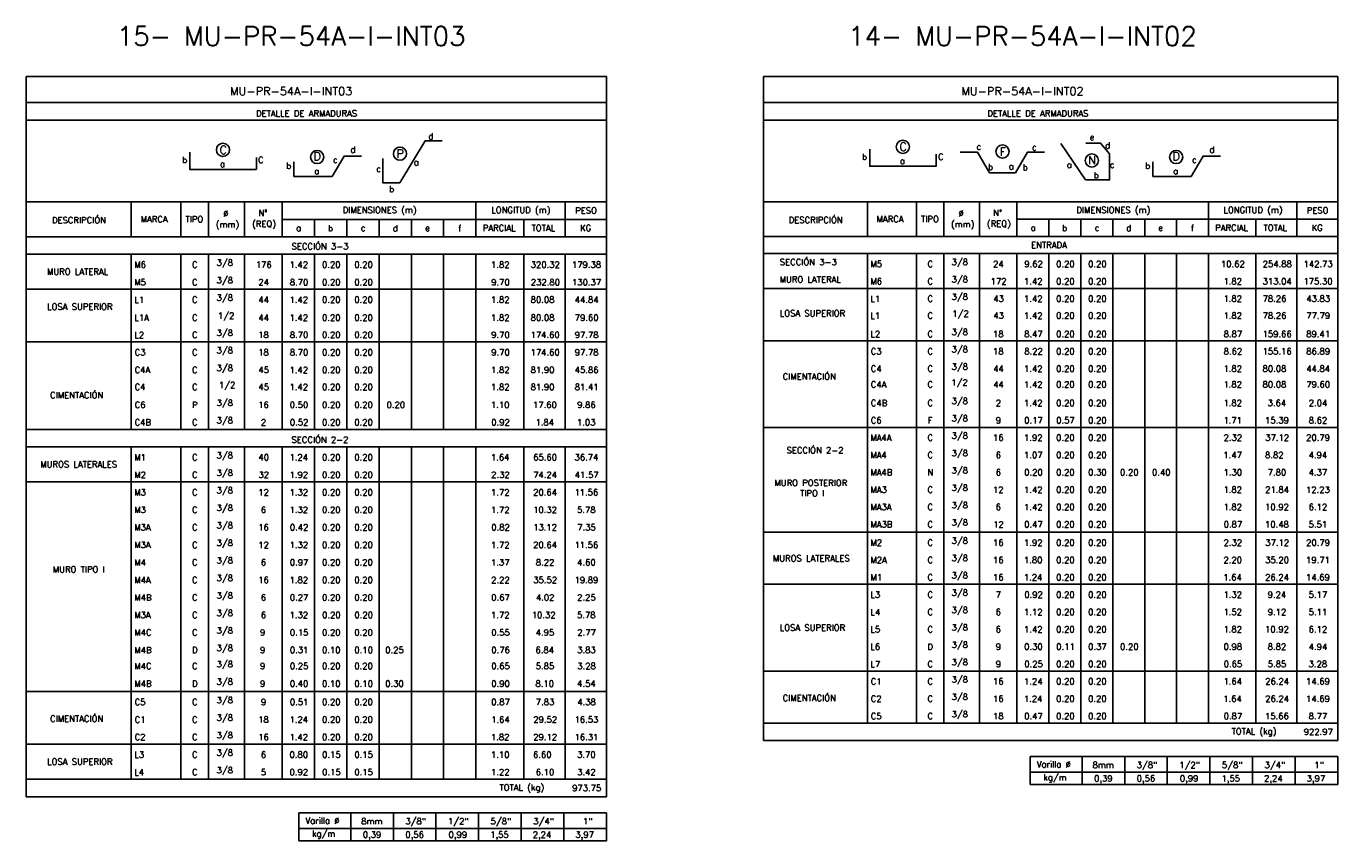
# Model space of a CAD drawing. Header units: metres. Extents: x -344 to 326, y 129 to 266.
# Tile 6 of 15: x -174 to -117, y 151 to 186. Entities that reach past the tile are written whole.
import ezdxf
from ezdxf.enums import TextEntityAlignment as Align

# ---------------------------------------------------------------- set-up
doc = ezdxf.new("R2010")
doc.units = ezdxf.units.M
for name, color, linetype in [('XREF-SE-CUADROS DE DESPIECE - HUAURA_PQT4$0$21', 3, 'Continuous'), ('XREF-SE-CUADROS DE DESPIECE - HUAURA_PQT4$0$21C', 3, 'Continuous'), ('XREF-SE-CUADROS DE DESPIECE - HUAURA_PQT4$0$23', 2, 'Continuous'), ('XREF-SE-CUADROS DE DESPIECE - HUAURA_PQT4$0$S-ANNO-TEXT', 7, 'Continuous'), ('XREF-SE-CUADROS DE DESPIECE - HUAURA_PQT4$0$S-LNWK-0006', 1, 'Continuous')]:
    doc.layers.add(name, color=color, linetype=linetype)
doc.styles.add('XREF-SE-CUADROS DE DESPIECE - HUAURA_PQT4$0$ROMANS-SP', font='romans.shx', dxfattribs={"width": 0.7})
doc.styles.add('XREF-SE-CUADROS DE DESPIECE - HUAURA_PQT4$0$TEGEPSA 100', font='romans.shx')

# ---------------------------------------------------------------- blocks, each defined once
blk = doc.blocks.new('XREF-SE-CUADROS DE DESPIECE - HUAURA_PQT4')
at = {"color": 3}
for p, q in [((-86.158, 72.91), (-86.158, 71.379)), ((-83.992, 72.91), (-83.992, 71.379)), ((-82.78, 72.91), (-82.78, 71.379)), ((-81.21, 72.91), (-81.21, 71.379)), ((-79.56, 72.91), (-79.56, 71.379)), ((-71.093, 72.91), (-71.093, 71.379)), ((-67.198, 72.91), (-67.198, 71.379)), ((-53.983, 72.91), (-53.983, 71.394)), ((-51.839, 72.91), (-51.839, 71.394)), ((-50.639, 72.91), (-50.639, 71.394)), ((-49.085, 72.91), (-49.085, 71.394)), ((-47.452, 72.91), (-47.452, 71.394)), ((-39.071, 72.91), (-39.071, 71.394)), ((-35.216, 72.91), (-35.216, 71.394)), ((-79.56, 72.14), (-65.389, 72.14)), ((-78.149, 72.14), (-78.149, 71.379)), ((-76.738, 72.14), (-76.738, 71.379)), ((-75.327, 72.14), (-75.327, 71.379)), ((-73.915, 72.14), (-73.915, 71.379)), ((-72.504, 72.14), (-72.504, 71.379)), ((-69.006, 72.14), (-69.006, 71.379)), ((-47.452, 72.148), (-33.426, 72.148)), ((-46.055, 72.148), (-46.055, 71.394)), ((-44.658, 72.148), (-44.658, 71.394)), ((-43.262, 72.148), (-43.262, 71.394)), ((-41.865, 72.148), (-41.865, 71.394)), ((-40.468, 72.148), (-40.468, 71.394)), ((-37.006, 72.148), (-37.006, 71.394)), ((-90.749, 71.379), (-65.389, 71.379)), ((-58.527, 71.394), (-33.426, 71.394)), ((-90.749, 70.617), (-65.389, 70.617)), ((-86.158, 70.617), (-86.158, 62.958)), ((-83.992, 70.617), (-83.992, 62.958)), ((-82.78, 70.617), (-82.78, 62.958)), ((-81.21, 70.617), (-81.21, 62.958)), ((-79.56, 70.617), (-79.56, 62.958)), ((-78.149, 70.617), (-78.149, 62.958)), ((-76.738, 70.617), (-76.738, 62.958)), ((-75.327, 70.617), (-75.327, 62.958)), ((-73.915, 70.617), (-73.915, 62.958)), ((-72.504, 70.617), (-72.504, 62.958)), ((-71.093, 70.617), (-71.093, 62.958)), ((-69.006, 70.617), (-69.006, 66.017)), ((-67.198, 70.617), (-67.198, 62.958)), ((-58.527, 70.64), (-33.426, 70.64)), ((-53.983, 70.64), (-53.983, 50.116)), ((-51.839, 70.64), (-51.839, 50.116)), ((-50.639, 70.64), (-50.639, 50.116)), ((-49.085, 70.64), (-49.085, 50.116)), ((-47.452, 70.64), (-47.452, 50.116)), ((-46.055, 70.64), (-46.055, 50.116)), ((-44.658, 70.64), (-44.658, 50.116)), ((-43.262, 70.64), (-43.262, 50.116)), ((-41.865, 70.64), (-41.865, 50.116)), ((-40.468, 70.64), (-40.468, 50.116)), ((-39.071, 70.64), (-39.071, 50.116)), ((-37.006, 70.64), (-37.006, 50.116)), ((-35.216, 70.64), (-35.216, 50.116)), ((-90.749, 69.084), (-65.389, 69.084)), ((-58.527, 69.123), (-33.426, 69.123)), ((-90.749, 66.783), (-65.389, 66.783)), ((-58.527, 66.823), (-33.426, 66.823)), ((-69.006, 66.017), (-69.006, 62.958)), ((-90.749, 62.958), (-65.389, 62.958)), ((-58.527, 63.047), (-33.426, 63.047)), ((-90.749, 62.196), (-65.389, 62.196)), ((-86.158, 62.196), (-86.158, 47.663)), ((-83.992, 62.196), (-83.992, 47.663)), ((-82.78, 62.196), (-82.78, 47.663)), ((-81.21, 62.196), (-81.21, 47.663)), ((-79.56, 62.196), (-79.56, 47.663)), ((-78.149, 62.196), (-78.149, 47.663)), ((-76.738, 62.196), (-76.738, 47.663)), ((-75.327, 62.196), (-75.327, 47.663)), ((-73.915, 62.196), (-73.915, 47.663)), ((-72.504, 62.196), (-72.504, 47.663)), ((-71.093, 62.196), (-71.093, 47.663)), ((-69.006, 62.196), (-69.006, 47.663)), ((-67.198, 62.196), (-67.198, 47.663)), ((-90.749, 60.664), (-65.389, 60.664)), ((-58.527, 58.458), (-33.426, 58.458)), ((-58.527, 56.183), (-33.426, 56.183)), ((-58.527, 52.391), (-33.426, 52.391)), ((-90.749, 51.494), (-86.158, 51.494)), ((-86.158, 51.494), (-65.389, 51.494)), ((-58.527, 50.116), (-33.426, 50.116)), ((-90.749, 49.196), (-65.389, 49.196)), ((-90.749, 47.663), (-65.389, 47.663))]:
    blk.add_line(p, q, dxfattribs=at)
at = {"layer": 'XREF-SE-CUADROS DE DESPIECE - HUAURA_PQT4$0$21'}
for p, q in [((-44.602, 48.66), (-44.602, 47.432)), ((-42.739, 48.66), (-42.739, 47.432)), ((-40.876, 48.66), (-40.876, 47.432)), ((-39.014, 48.66), (-39.014, 47.432)), ((-37.151, 48.66), (-37.151, 47.432)), ((-35.288, 48.66), (-35.288, 47.432)), ((-46.867, 47.972), (-33.426, 47.972)), ((-76.565, 46.199), (-76.565, 44.971)), ((-74.703, 46.199), (-74.703, 44.971)), ((-72.84, 46.199), (-72.84, 44.971)), ((-70.977, 46.199), (-70.977, 44.971)), ((-69.115, 46.199), (-69.115, 44.971)), ((-67.252, 46.199), (-67.252, 44.971)), ((-78.83, 45.511), (-65.389, 45.511))]:
    blk.add_line(p, q, dxfattribs=at)
at = {"layer": 'XREF-SE-CUADROS DE DESPIECE - HUAURA_PQT4$0$21C'}
for centre in [(-82.149, 75.177), (-78.035, 74.865), (-74.413, 75.012), (-52.432, 75.313), (-48.08, 75.103), (-40.491, 74.865), (-44.172, 74.716)]:
    blk.add_circle(centre, 0.288, dxfattribs=at)
at = {"layer": 'XREF-SE-CUADROS DE DESPIECE - HUAURA_PQT4$0$23'}
for p, q in [((-90.749, 78.38), (-90.749, 46.889)), ((-65.389, 78.38), (-65.389, 46.889)), ((-58.527, 78.38), (-58.527, 49.35)), ((-33.426, 78.38), (-33.426, 49.35)), ((-90.749, 72.91), (-65.389, 72.91)), ((-58.527, 72.91), (-33.426, 72.91)), ((-58.527, 49.35), (-33.426, 49.35)), ((-46.867, 48.66), (-46.867, 47.432)), ((-46.867, 48.66), (-33.426, 48.66)), ((-46.867, 48.66), (-46.867, 47.432)), ((-33.426, 48.66), (-33.426, 47.432)), ((-46.867, 47.432), (-33.426, 47.432)), ((-90.749, 46.889), (-65.389, 46.889)), ((-78.83, 46.199), (-78.83, 44.971)), ((-78.83, 46.199), (-65.389, 46.199)), ((-78.83, 46.199), (-78.83, 44.971)), ((-65.389, 46.199), (-65.389, 44.971)), ((-78.83, 44.971), (-65.389, 44.971))]:
    blk.add_line(p, q, dxfattribs=at)
for points in [[(-65.389, 78.38), (-90.749, 78.38)], [(-33.426, 78.38), (-58.527, 78.38)], [(-65.389, 77.244), (-90.749, 77.244)], [(-33.426, 77.244), (-58.527, 77.244)], [(-65.389, 76.474), (-90.749, 76.474)], [(-33.426, 76.474), (-58.527, 76.474)]]:
    blk.add_lwpolyline(points, dxfattribs=at)
at = {"layer": 'XREF-SE-CUADROS DE DESPIECE - HUAURA_PQT4$0$S-LNWK-0006', "flags": 128}
for points in [[(-72.564, 75.568), (-73.317, 75.568), (-74.422, 73.731), (-75.159, 73.731), (-75.159, 74.798)], [(-76.1, 74.908), (-76.853, 74.908), (-77.377, 74.013), (-79.046, 74.013)], [(-79.046, 74.013), (-79.046, 74.661)], [(-49.929, 75.074), (-49.176, 75.074), (-48.652, 74.179), (-48.083, 74.179), (-48.083, 74.179)], [(-46.238, 75.074), (-46.991, 75.074), (-47.515, 74.179), (-48.083, 74.179), (-48.083, 74.179)], [(-38.556, 74.908), (-39.31, 74.908), (-39.833, 74.013), (-41.503, 74.013)], [(-41.503, 74.013), (-41.503, 74.661)]]:
    blk.add_lwpolyline(points, dxfattribs=at)
at = {"layer": 'XREF-SE-CUADROS DE DESPIECE - HUAURA_PQT4$0$S-LNWK-0006'}
for points in [[(-50.974, 74.985), (-50.974, 74.475, -0.414214), (-50.987, 74.461), (-53.883, 74.461), (-53.883, 75.212)], [(-80.691, 74.848), (-80.691, 74.338, -0.414214), (-80.704, 74.325), (-83.6, 74.325), (-83.6, 75.076)]]:
    blk.add_lwpolyline(points, format="xyb", dxfattribs=at)
blk.add_lwpolyline([(-45.523, 75.455), (-44.444, 73.861), (-43.4, 73.861), (-43.4, 74.999), (-43.791, 75.478), (-44.442, 75.478)], dxfattribs=at)
at = {"style": 'XREF-SE-CUADROS DE DESPIECE - HUAURA_PQT4$0$TEGEPSA 100'}
for s, p in [('DESCRIPCIÓN', (-89.623, 71.971)), ('MARCA', (-85.746, 72.01)), ('TIPO', (-83.785, 72.01)), ('Ø', (-82.136, 72.259)), ('N°', (-80.601, 72.282)), ('DIMENSIONES (m)', (-76.916, 72.413)), ('LONGITUD (m)', (-70.422, 72.413)), ('PESO', (-66.753, 72.391)), ('DESCRIPCIÓN', (-57.425, 71.978)), ('MARCA', (-53.582, 72.018)), ('TIPO', (-51.638, 72.018)), ('Ø', (-50.003, 72.267)), ('N°', (-48.485, 72.29)), ('DIMENSIONES (m)', (-44.851, 72.417)), ('LONGITUD (m)', (-38.421, 72.417)), ('PESO', (-34.781, 72.395)), ('(mm)', (-82.463, 71.785)), ('(REQ)', (-80.876, 71.808)), ('a', (-78.95, 71.626)), ('b', (-77.561, 71.617)), ('c', (-76.125, 71.626)), ('d', (-74.727, 71.617)), ('e', (-73.315, 71.626)), ('f', (-71.87, 71.615)), ('PARCIAL', (-70.794, 71.625)), ('TOTAL', (-68.662, 71.625)), ('KG', (-66.541, 71.625)), ('(mm)', (-50.33, 71.792)), ('(REQ)', (-48.76, 71.815)), ('a', (-46.849, 71.638)), ('b', (-45.475, 71.628)), ('c', (-44.052, 71.638)), ('d', (-42.669, 71.629)), ('e', (-41.272, 71.638)), ('f', (-39.841, 71.626)), ('PARCIAL', (-38.783, 71.637)), ('TOTAL', (-36.671, 71.637)), ('KG', (-34.568, 71.637)), ('ENTRADA', (-46.828, 70.883)), ('MURO LATERAL', (-89.84, 69.716)), ('M6', (-86.025, 70.023)), ('C', (-83.504, 70.023)), (' 3/8', (-82.613, 70.11)), ('176', (-80.714, 70.021)), ('1.42', (-79.238, 70.021)), ('0.20', (-77.82, 70.023)), ('0.20', (-76.409, 70.023)), ('1.82', (-70.433, 70.023)), ('320.32', (-68.699, 70.023)), ('179.38', (-66.897, 70.023)), ('SECCIÓN 3-3', (-57.811, 70.136)), ('M5', (-53.852, 70.053)), ('C', (-51.357, 70.052)), (' 3/8', (-50.49, 70.137)), ('24', (-48.49, 70.05)), ('9.62', (-47.127, 70.053)), ('0.20', (-45.734, 70.053)), ('0.20', (-44.337, 70.053)), ('10.62', (-38.53, 70.053)), ('254.88', (-36.707, 70.053)), ('142.73', (-34.919, 70.053)), ('M5', (-86.025, 69.257)), ('C', (-83.504, 69.257)), (' 3/8', (-82.613, 69.344)), ('24', (-80.603, 69.257)), ('8.70', (-79.23, 69.257)), ('0.20', (-77.82, 69.257)), ('0.20', (-76.409, 69.257)), ('9.70', (-70.425, 69.257)), ('232.80', (-68.694, 69.257)), ('130.37', (-66.893, 69.257)), ('MURO LATERAL', (-57.819, 69.378)), ('M6', (-53.852, 69.295)), ('C', (-51.357, 69.294)), (' 3/8', (-50.49, 69.379)), ('172', (-48.598, 69.292)), ('1.42', (-47.137, 69.293)), ('0.20', (-45.734, 69.295)), ('0.20', (-44.337, 69.295)), ('1.82', (-38.422, 69.295)), ('313.04', (-36.708, 69.295)), ('175.30', (-34.924, 69.295)), (' 3/8', (-82.613, 68.578)), ('L1', (-53.852, 68.532)), ('C', (-51.357, 68.536)), (' 3/8', (-50.49, 68.621)), ('43', (-48.484, 68.536)), ('1.42', (-47.137, 68.534)), ('0.20', (-45.734, 68.536)), ('0.20', (-44.337, 68.536)), ('1.82', (-38.422, 68.536)), ('78.26', (-36.71, 68.536)), ('43.83', (-34.802, 68.536)), ('LOSA SUPERIOR', (-89.836, 68.184)), ('L1', (-86.025, 68.487)), ('C', (-83.504, 68.491)), ('44', (-80.6, 68.491)), ('1.42', (-79.238, 68.489)), ('0.20', (-77.82, 68.491)), ('0.20', (-76.409, 68.491)), ('1.82', (-70.433, 68.491)), ('80.08', (-68.701, 68.491)), ('44.84', (-66.774, 68.491)), ('L1A', (-86.025, 67.704)), ('C', (-83.504, 67.708)), ('1/2', (-82.37, 67.795)), ('44', (-80.6, 67.708)), ('1.42', (-79.238, 67.706)), ('0.20', (-77.82, 67.708)), ('0.20', (-76.409, 67.708)), ('1.82', (-70.433, 67.708)), ('80.08', (-68.701, 67.708)), ('79.60', (-66.774, 67.708)), ('LOSA SUPERIOR', (-57.815, 67.9)), ('L1', (-53.852, 67.796)), ('C', (-51.357, 67.799)), ('1/2', (-50.269, 67.884)), ('43', (-48.484, 67.799)), ('1.42', (-47.137, 67.797)), ('0.20', (-45.734, 67.799)), ('0.20', (-44.337, 67.799)), ('1.82', (-38.422, 67.799)), ('78.26', (-36.71, 67.799)), ('77.79', (-34.802, 67.799)), ('L2', (-86.025, 66.952)), ('C', (-83.504, 66.955)), (' 3/8', (-82.613, 67.043)), ('18', (-80.61, 66.956)), ('8.70', (-79.23, 66.956)), ('0.20', (-77.82, 66.956)), ('0.20', (-76.409, 66.956)), ('9.70', (-70.425, 66.956)), ('174.60', (-68.704, 66.956)), ('97.78', (-66.776, 66.956)), ('L2', (-53.852, 66.99)), ('C', (-51.357, 66.994)), (' 3/8', (-50.49, 67.079)), ('18', (-48.493, 66.994)), ('8.47', (-47.129, 66.994)), ('0.20', (-45.734, 66.994)), ('0.20', (-44.337, 66.994)), ('8.87', (-38.414, 66.994)), ('159.66', (-36.713, 66.994)), ('89.41', (-34.803, 66.994)), (' 3/8', (-82.613, 66.276)), ('C3', (-53.836, 66.236)), ('C', (-51.357, 66.235)), (' 3/8', (-50.49, 66.32)), ('18', (-48.493, 66.236)), ('8.22', (-47.127, 66.236)), ('0.20', (-45.734, 66.236)), ('0.20', (-44.337, 66.236)), ('8.62', (-38.412, 66.236)), ('155.16', (-36.713, 66.236)), ('86.89', (-34.803, 66.236)), ('C3', (-86.01, 66.19)), ('C', (-83.504, 66.189)), ('18', (-80.61, 66.19)), ('8.70', (-79.23, 66.19)), ('0.20', (-77.82, 66.19)), ('0.20', (-76.409, 66.19)), ('9.70', (-70.425, 66.19)), ('174.60', (-68.704, 66.19)), ('97.78', (-66.776, 66.19)), ('C4A', (-86.01, 65.423)), ('C', (-83.504, 65.423)), (' 3/8', (-82.613, 65.51)), ('45', (-80.6, 65.424)), ('1.42', (-79.238, 65.422)), ('0.20', (-77.82, 65.424)), ('0.20', (-76.409, 65.424)), ('1.82', (-70.433, 65.424)), ('81.90', (-68.701, 65.424)), ('45.86', (-66.774, 65.424)), ('CIMENTACIÓN', (-57.687, 65.133)), ('C4', (-53.836, 65.477)), ('C', (-51.357, 65.477)), (' 3/8', (-50.49, 65.562)), ('44', (-48.484, 65.478)), ('1.42', (-47.137, 65.475)), ('0.20', (-45.734, 65.478)), ('0.20', (-44.337, 65.478)), ('1.82', (-38.422, 65.478)), ('80.08', (-36.713, 65.478)), ('44.84', (-34.803, 65.478)), ('C4', (-86.01, 64.679)), ('C', (-83.504, 64.679)), ('1/2', (-82.327, 64.766)), ('45', (-80.6, 64.679)), ('1.42', (-79.238, 64.677)), ('0.20', (-77.82, 64.679)), ('0.20', (-76.409, 64.679)), ('1.82', (-70.433, 64.679)), ('81.90', (-68.701, 64.679)), ('81.41', (-66.774, 64.679)), ('C4A', (-53.836, 64.787)), ('C', (-51.357, 64.787)), ('1/2', (-50.314, 64.872)), ('44', (-48.484, 64.788)), ('1.42', (-47.137, 64.786)), ('0.20', (-45.734, 64.788)), ('0.20', (-44.337, 64.788)), ('1.82', (-38.422, 64.788)), ('80.08', (-36.713, 64.788)), ('79.60', (-34.803, 64.788)), ('CIMENTACIÓN', (-89.707, 64.317)), (' 3/8', (-82.613, 63.984)), ('C4B', (-53.836, 63.976)), ('C', (-51.357, 63.976)), (' 3/8', (-50.49, 64.061)), ('2', (-48.375, 63.974)), ('1.42', (-47.137, 63.975)), ('0.20', (-45.734, 63.977)), ('0.20', (-44.337, 63.977)), ('1.82', (-38.422, 63.977)), ('3.64', (-36.49, 63.977)), ('2.04', (-34.694, 63.977)), ('C6', (-86.01, 63.897)), ('P', (-83.504, 63.894)), ('16', (-80.61, 63.897)), ('0.50', (-79.232, 63.897)), ('0.20', (-77.82, 63.897)), ('0.20', (-76.409, 63.897)), ('0.20', (-74.998, 63.897)), ('1.10', (-70.437, 63.897)), ('17.60', (-68.598, 63.897)), ('9.86', (-66.671, 63.897)), ('C4B', (-86.01, 63.13)), ('C', (-83.504, 63.13)), (' 3/8', (-82.613, 63.217)), ('2', (-80.493, 63.127)), ('0.52', (-79.227, 63.131)), ('0.20', (-77.82, 63.131)), ('0.20', (-76.409, 63.131)), ('0.92', (-70.422, 63.131)), ('1.84', (-68.491, 63.131)), ('1.03', (-66.676, 63.131)), ('C6', (-53.836, 63.218)), ('F', (-51.345, 63.216)), (' 3/8', (-50.49, 63.303)), ('9', (-48.374, 63.218)), ('0.17', (-47.128, 63.218)), ('0.57', (-45.731, 63.218)), ('0.20', (-44.337, 63.218)), ('1.71', (-38.422, 63.216)), ('15.39', (-36.603, 63.218)), ('8.62', (-34.695, 63.218)), ('MA4A', (-53.852, 62.457)), ('C', (-51.357, 62.459)), (' 3/8', (-50.49, 62.544)), ('16', (-48.494, 62.46)), ('1.92', (-47.137, 62.46)), ('0.20', (-45.734, 62.46)), ('0.20', (-44.337, 62.46)), ('2.32', (-38.416, 62.46)), ('37.12', (-36.595, 62.46)), ('20.79', (-34.807, 62.46)), (' 3/8', (-82.613, 61.689)), ('SECCIÓN 2-2', (-57.517, 61.911)), ('MA4', (-53.852, 61.699)), ('C', (-51.357, 61.701)), (' 3/8', (-50.49, 61.786)), ('6', (-48.376, 61.702)), ('1.07', (-47.139, 61.702)), ('0.20', (-45.734, 61.702)), ('0.20', (-44.337, 61.702)), ('1.47', (-38.424, 61.7)), ('8.82', (-36.605, 61.702)), ('4.94', (-34.698, 61.702)), ('MUROS LATERALES', (-90.134, 61.295)), ('M1', (-86.025, 61.6)), ('C', (-83.504, 61.602)), ('40', (-80.598, 61.603)), ('1.24', (-79.243, 61.601)), ('0.20', (-77.82, 61.603)), ('0.20', (-76.409, 61.603)), ('1.64', (-70.439, 61.603)), ('65.60', (-68.591, 61.603)), ('36.74', (-66.783, 61.603)), ('M2', (-86.025, 60.834)), ('C', (-83.504, 60.836)), (' 3/8', (-82.613, 60.923)), ('32', (-80.599, 60.837)), ('1.92', (-79.238, 60.837)), ('0.20', (-77.82, 60.837)), ('0.20', (-76.409, 60.837)), ('2.32', (-70.427, 60.837)), ('74.24', (-68.591, 60.835)), ('41.57', (-66.773, 60.837)), ('MA4B', (-53.852, 60.941)), ('N', (-51.357, 60.943)), (' 3/8', (-50.49, 61.028)), ('6', (-48.376, 60.943)), ('0.20', (-47.128, 60.943)), ('0.20', (-45.734, 60.943)), ('0.30', (-44.335, 60.943)), ('0.20', (-42.94, 60.943)), ('0.40', (-41.544, 60.943)), ('1.30', (-38.417, 60.943)), ('7.80', (-36.487, 60.943)), ('4.37', (-34.7, 60.943)), ('M3', (-86.025, 60.07)), ('C', (-83.504, 60.07)), (' 3/8', (-82.613, 60.157)), ('12', (-80.607, 60.067)), ('1.32', (-79.238, 60.07)), ('0.20', (-77.82, 60.07)), ('0.20', (-76.409, 60.07)), ('1.72', (-70.433, 60.068)), ('20.64', (-68.593, 60.07)), ('11.56', (-66.788, 60.07)), ('MURO POSTERIOR', (-58.046, 60.485)), ('TIPO I', (-56.926, 60.032)), ('MA3', (-53.852, 60.185)), ('C', (-51.357, 60.184)), (' 3/8', (-50.49, 60.269)), ('12', (-48.496, 60.182)), ('1.42', (-47.137, 60.183)), ('0.20', (-45.734, 60.185)), ('0.20', (-44.337, 60.185)), ('1.82', (-38.422, 60.185)), ('21.84', (-36.599, 60.185)), ('12.23', (-34.814, 60.183)), (' 3/8', (-82.613, 59.391)), ('MA3A', (-53.852, 59.427)), ('C', (-51.357, 59.426)), (' 3/8', (-50.49, 59.511)), ('6', (-48.379, 59.427)), ('1.42', (-47.137, 59.425)), ('0.20', (-45.734, 59.427)), ('0.20', (-44.337, 59.427)), ('1.82', (-38.422, 59.427)), ('10.92', (-36.602, 59.427)), ('6.12', (-34.697, 59.427)), ('M3', (-86.025, 59.304)), ('C', (-83.504, 59.304)), ('6', (-80.495, 59.304)), ('1.32', (-79.238, 59.304)), ('0.20', (-77.82, 59.304)), ('0.20', (-76.409, 59.304)), ('1.72', (-70.433, 59.302)), ('10.32', (-68.593, 59.304)), ('5.78', (-66.672, 59.304)), (' 3/8', (-50.49, 58.753)), ('M3A', (-86.025, 58.538)), ('C', (-83.504, 58.538)), (' 3/8', (-82.613, 58.625)), ('16', (-80.61, 58.538)), ('0.42', (-79.227, 58.538)), ('0.20', (-77.82, 58.538)), ('0.20', (-76.409, 58.538)), ('0.82', (-70.422, 58.538)), ('13.12', (-68.593, 58.538)), ('7.35', (-66.668, 58.538)), ('MA3B', (-53.852, 58.668)), ('C', (-51.357, 58.668)), ('12', (-48.49, 58.664)), ('0.47', (-47.128, 58.668)), ('0.20', (-45.734, 58.668)), ('0.20', (-44.337, 58.668)), ('0.87', (-38.413, 58.668)), ('10.48', (-36.605, 58.668)), ('5.51', (-34.698, 58.668)), ('M3A', (-86.025, 57.772)), ('C', (-83.504, 57.771)), (' 3/8', (-82.613, 57.859)), ('12', (-80.607, 57.768)), ('1.32', (-79.238, 57.772)), ('0.20', (-77.82, 57.772)), ('0.20', (-76.409, 57.772)), ('1.72', (-70.433, 57.77)), ('20.64', (-68.593, 57.772)), ('11.56', (-66.788, 57.772)), ('M2', (-53.852, 57.868)), ('C', (-51.357, 57.87)), (' 3/8', (-50.49, 57.955)), ('16', (-48.494, 57.87)), ('1.92', (-47.137, 57.87)), ('0.20', (-45.734, 57.87)), ('0.20', (-44.337, 57.87)), ('2.32', (-38.416, 57.87)), ('37.12', (-36.595, 57.87)), ('20.79', (-34.807, 57.87)), (' 3/8', (-82.613, 57.093)), ('MUROS LATERALES', (-58.113, 57.186)), ('M2A', (-53.852, 57.109)), ('C', (-51.357, 57.111)), (' 3/8', (-50.49, 57.197)), ('16', (-48.494, 57.112)), ('1.80', (-47.141, 57.112)), ('0.20', (-45.734, 57.112)), ('0.20', (-44.337, 57.112)), ('2.20', (-38.42, 57.112)), ('35.20', (-36.599, 57.112)), ('19.71', (-34.812, 57.112)), ('MURO TIPO I', (-89.586, 56.699)), ('M4', (-86.025, 57.003)), ('C', (-83.504, 57.005)), ('6', (-80.495, 57.006)), ('0.97', (-79.229, 57.006)), ('0.20', (-77.82, 57.006)), ('0.20', (-76.409, 57.006)), ('1.37', (-70.435, 57.006)), ('8.22', (-68.476, 57.006)), ('4.60', (-66.668, 57.006)), ('M4A', (-86.025, 56.237)), ('C', (-83.504, 56.239)), (' 3/8', (-82.613, 56.326)), ('16', (-80.61, 56.24)), ('1.82', (-79.238, 56.24)), ('0.20', (-77.82, 56.24)), ('0.20', (-76.409, 56.24)), ('2.22', (-70.427, 56.238)), ('35.52', (-68.586, 56.24)), ('19.89', (-66.786, 56.24)), ('M1', (-53.852, 56.351)), ('C', (-51.357, 56.353)), (' 3/8', (-50.49, 56.438)), ('16', (-48.494, 56.354)), ('1.24', (-47.143, 56.352)), ('0.20', (-45.734, 56.354)), ('0.20', (-44.337, 56.354)), ('1.64', (-38.428, 56.354)), ('26.24', (-36.601, 56.354)), ('14.69', (-34.813, 56.354)), ('M4B', (-86.025, 55.471)), ('C', (-83.504, 55.473)), (' 3/8', (-82.613, 55.56)), ('6', (-80.495, 55.474)), ('0.27', (-79.229, 55.474)), ('0.20', (-77.82, 55.474)), ('0.20', (-76.409, 55.474)), ('0.67', (-70.424, 55.474)), ('4.02', (-68.472, 55.474)), ('2.25', (-66.67, 55.474)), ('L3', (-53.852, 55.595)), ('C', (-51.357, 55.595)), (' 3/8', (-50.49, 55.68)), ('7', (-48.377, 55.593)), ('0.92', (-47.126, 55.595)), ('0.20', (-45.734, 55.595)), ('0.20', (-44.337, 55.595)), ('1.32', (-38.422, 55.595)), ('9.24', (-36.49, 55.595)), ('5.17', (-34.698, 55.595)), (' 3/8', (-82.613, 54.794)), ('L4', (-53.852, 54.834)), ('C', (-51.357, 54.836)), (' 3/8', (-50.49, 54.922)), ('6', (-48.379, 54.837)), ('1.12', (-47.137, 54.835)), ('0.20', (-45.734, 54.837)), ('0.20', (-44.337, 54.837)), ('1.52', (-38.422, 54.837)), ('9.12', (-36.485, 54.837)), ('5.11', (-34.697, 54.837)), ('M3A', (-86.025, 54.707)), ('C', (-83.504, 54.707)), ('6', (-80.495, 54.707)), ('1.32', (-79.238, 54.707)), ('0.20', (-77.815, 54.707)), ('0.20', (-76.404, 54.707)), ('1.72', (-70.433, 54.707)), ('10.32', (-68.653, 54.707)), ('5.78', (-66.675, 54.707)), ('M4C', (-86.025, 53.941)), ('C', (-83.504, 53.941)), (' 3/8', (-82.613, 54.028)), ('9', (-80.532, 53.941)), ('0.15', (-79.226, 53.941)), ('0.20', (-77.82, 53.941)), ('0.20', (-76.409, 53.941)), ('0.55', (-70.422, 53.941)), ('4.95', (-68.48, 53.941)), ('2.77', (-66.663, 53.941)), ('LOSA SUPERIOR', (-57.815, 54.152)), ('L5', (-53.852, 54.079)), ('C', (-51.357, 54.078)), (' 3/8', (-50.49, 54.163)), ('6', (-48.379, 54.079)), ('1.42', (-47.137, 54.077)), ('0.20', (-45.734, 54.079)), ('0.20', (-44.337, 54.079)), ('1.82', (-38.422, 54.079)), ('10.92', (-36.602, 54.079)), ('6.12', (-34.697, 54.079)), ('M4B', (-86.025, 53.172)), ('D', (-83.504, 53.175)), (' 3/8', (-82.613, 53.262)), ('9', (-80.532, 53.175)), ('0.31', (-79.227, 53.175)), ('0.10', (-77.82, 53.175)), ('0.10', (-76.405, 53.175)), ('0.25', (-75.058, 53.175)), ('0.76', (-70.422, 53.175)), ('6.84', (-68.491, 53.175)), ('3.83', (-66.668, 53.175)), ('L6', (-53.852, 53.32)), ('D', (-51.36, 53.318)), (' 3/8', (-50.49, 53.405)), ('9', (-48.374, 53.32)), ('0.30', (-47.131, 53.32)), ('0.11', (-45.731, 53.32)), ('0.37', (-44.335, 53.32)), ('0.20', (-42.94, 53.32)), ('0.98', (-38.417, 53.32)), ('8.82', (-36.488, 53.32)), ('4.94', (-34.697, 53.318)), ('M4C', (-86.025, 52.473)), ('C', (-83.504, 52.473)), (' 3/8', (-82.613, 52.56)), ('9', (-80.532, 52.474)), ('0.25', (-79.226, 52.474)), ('0.20', (-77.82, 52.474)), ('0.20', (-76.409, 52.474)), ('0.65', (-70.422, 52.474)), ('5.85', (-68.48, 52.474)), ('3.28', (-66.663, 52.474)), ('L7', (-53.852, 52.559)), ('C', (-51.357, 52.561)), (' 3/8', (-50.49, 52.647)), ('9', (-48.374, 52.562)), ('0.25', (-47.126, 52.562)), ('0.20', (-45.734, 52.562)), ('0.20', (-44.337, 52.562)), ('0.65', (-38.411, 52.562)), ('5.85', (-36.486, 52.562)), ('3.28', (-34.7, 52.562)), (' 3/8', (-50.49, 51.888)), ('M4B', (-86.025, 51.705)), ('D', (-83.504, 51.707)), (' 3/8', (-82.613, 51.794)), ('9', (-80.532, 51.707)), ('0.40', (-79.227, 51.707)), ('0.10', (-77.82, 51.707)), ('0.10', (-76.405, 51.707)), ('0.30', (-75.058, 51.707)), ('0.90', (-70.422, 51.707)), ('8.10', (-68.491, 51.707)), ('4.54', (-66.668, 51.707)), ('C1', (-53.836, 51.803)), ('C', (-51.357, 51.803)), ('16', (-48.494, 51.804)), ('1.24', (-47.137, 51.802)), ('0.20', (-45.734, 51.804)), ('0.20', (-44.337, 51.804)), ('1.64', (-38.422, 51.804)), ('26.24', (-36.596, 51.804)), ('14.69', (-34.812, 51.804)), ('C5', (-86.01, 50.901)), ('C', (-83.504, 50.9)), (' 3/8', (-82.613, 50.987)), ('9', (-80.49, 50.901)), ('0.51', (-79.227, 50.901)), ('0.20', (-77.82, 50.901)), ('0.20', (-76.409, 50.901)), ('0.87', (-70.423, 50.901)), ('7.83', (-68.477, 50.901)), ('4.38', (-66.665, 50.901)), ('CIMENTACIÓN', (-57.687, 51.08)), ('C2', (-53.836, 51.045)), ('C', (-51.357, 51.045)), (' 3/8', (-50.49, 51.13)), ('16', (-48.493, 51.045)), ('1.24', (-47.143, 51.043)), ('0.20', (-45.734, 51.045)), ('0.20', (-44.337, 51.045)), ('1.64', (-38.428, 51.045)), ('26.24', (-36.596, 51.045)), ('14.69', (-34.811, 51.045)), ('CIMENTACIÓN', (-89.707, 50.171)), (' 3/8', (-82.613, 50.221)), ('C5', (-53.836, 50.287)), ('C', (-51.357, 50.286)), (' 3/8', (-50.49, 50.372)), ('18', (-48.493, 50.287)), ('0.47', (-47.128, 50.287)), ('0.20', (-45.734, 50.287)), ('0.20', (-44.337, 50.287)), ('0.87', (-38.413, 50.287)), ('15.66', (-36.605, 50.287)), ('8.77', (-34.697, 50.287)), ('C1', (-86.01, 50.134)), ('C', (-83.504, 50.134)), ('18', (-80.61, 50.135)), ('1.24', (-79.24, 50.135)), ('0.20', (-77.82, 50.135)), ('0.20', (-76.409, 50.135)), ('1.64', (-70.429, 50.135)), ('29.52', (-68.586, 50.135)), ('16.53', (-66.784, 50.135)), ('C2', (-86.01, 49.368)), ('C', (-83.504, 49.368)), (' 3/8', (-82.613, 49.455)), ('16', (-80.61, 49.368)), ('1.42', (-79.243, 49.366)), ('0.20', (-77.82, 49.368)), ('0.20', (-76.409, 49.368)), ('1.82', (-70.439, 49.368)), ('29.12', (-68.587, 49.368)), ('16.31', (-66.784, 49.368)), ('L3', (-86.025, 48.598)), ('C', (-83.504, 48.602)), (' 3/8', (-82.613, 48.689)), ('6', (-80.492, 48.602)), ('0.80', (-79.24, 48.6)), ('0.15', (-77.815, 48.602)), ('0.15', (-76.404, 48.602)), ('1.10', (-70.435, 48.6)), ('6.60', (-68.597, 48.602)), ('3.70', (-66.671, 48.602)), ('LOSA SUPERIOR', (-89.836, 48.295)), (' 3/8', (-82.613, 47.923)), ('L4', (-86.025, 47.832)), ('C', (-83.504, 47.836)), ('5', (-80.495, 47.836)), ('0.92', (-79.237, 47.836)), ('0.15', (-77.815, 47.836)), ('0.15', (-76.404, 47.836)), ('1.22', (-70.432, 47.836)), ('6.10', (-68.48, 47.836)), ('3.42', (-66.67, 47.836))]:
    blk.add_text(s, height=0.27, dxfattribs=at).set_placement(p)
at = {"layer": 'Defpoints', "style": 'XREF-SE-CUADROS DE DESPIECE - HUAURA_PQT4$0$ROMANS-SP'}
for s, p in [('15- MU-PR-54A-I-INT03', (-86.783, 79.735)), ('14- MU-PR-54A-I-INT02', (-54.82, 79.735))]:
    blk.add_text(s, height=0.83433, dxfattribs=at).set_placement(p)
at = {"layer": 'XREF-SE-CUADROS DE DESPIECE - HUAURA_PQT4$0$23', "style": 'XREF-SE-CUADROS DE DESPIECE - HUAURA_PQT4$0$TEGEPSA 100'}
for s, p in [('SECCIÓN 3-3', (-79.152, 70.824)), ('SECCIÓN 2-2', (-79.153, 62.369)), ('TOTAL (kg)', (-38.066, 49.623)), ('922.97', (-34.914, 49.598)), ('TOTAL (kg)', (-70.067, 47.167)), ('973.75', (-66.887, 47.142))]:
    blk.add_text(s, height=0.27, dxfattribs=at).set_placement(p)
at = {"layer": 'XREF-SE-CUADROS DE DESPIECE - HUAURA_PQT4$0$S-ANNO-TEXT', "color": 4, "style": 'XREF-SE-CUADROS DE DESPIECE - HUAURA_PQT4$0$TEGEPSA 100'}
for s, p in [('MU-PR-54A-I-INT03', (-81.84, 77.564)), ('MU-PR-54A-I-INT02', (-49.877, 77.564))]:
    blk.add_text(s, height=0.36233, dxfattribs=at).set_placement(p)
at = {"layer": 'XREF-SE-CUADROS DE DESPIECE - HUAURA_PQT4$0$S-ANNO-TEXT', "style": 'XREF-SE-CUADROS DE DESPIECE - HUAURA_PQT4$0$TEGEPSA 100'}
for s, height, p in [('DETALLE DE ARMADURAS', 0.27006, (-80.707, 76.635)), ('DETALLE DE ARMADURAS', 0.27006, (-48.743, 76.635)), ('Varilla %%C', 0.27, (-46.582, 48.177)), ('8mm', 0.27, (-44.142, 48.151)), ('3/8"', 0.27, (-42.214, 48.151)), ('1/2"', 0.27, (-40.351, 48.151)), ('5/8"', 0.27, (-38.489, 48.151)), ('3/4"', 0.27, (-36.626, 48.151)), ('1"', 0.27, (-34.447, 48.151)), ('kg/m', 0.27, (-46.296, 47.607)), ('0,39', 0.27, (-44.075, 47.562)), ('0,56', 0.27, (-42.213, 47.562)), ('0,99', 0.27, (-40.328, 47.562)), ('1,55', 0.27, (-38.51, 47.562)), ('2,24', 0.27, (-36.647, 47.562)), ('3,97', 0.27, (-34.785, 47.562)), ('Varilla %%C', 0.27, (-78.546, 45.716)), ('8mm', 0.27, (-76.106, 45.691)), ('3/8"', 0.27, (-74.178, 45.691)), ('1/2"', 0.27, (-72.315, 45.691)), ('5/8"', 0.27, (-70.452, 45.691)), ('3/4"', 0.27, (-68.59, 45.691)), ('1"', 0.27, (-66.411, 45.691)), ('kg/m', 0.27, (-78.259, 45.146)), ('0,39', 0.27, (-76.039, 45.101)), ('0,56', 0.27, (-74.176, 45.101)), ('0,99', 0.27, (-72.291, 45.101)), ('1,55', 0.27, (-70.473, 45.101)), ('2,24', 0.27, (-68.611, 45.101)), ('3,97', 0.27, (-66.748, 45.101))]:
    blk.add_text(s, height=height, dxfattribs=at).set_placement(p)
for s, p in [('d', (-72.956, 75.636)), ('c', (-49.007, 75.187)), ('c', (-46.583, 75.155)), ('b', (-83.715, 74.604)), ('C', (-80.369, 74.604)), ('c', (-77.132, 74.609)), ('b', (-53.999, 74.74)), ('C', (-50.652, 74.74)), ('b', (-48.493, 74.297)), ('b', (-46.98, 74.283)), ('c', (-39.589, 74.609)), ('c', (-75.242, 74.214)), ('b', (-74.666, 73.329))]:
    blk.add_text(s, height=0.27, dxfattribs=at).set_placement(p, align=Align.RIGHT)
for s, height, p in [('e', 0.27, (-44.164, 75.598)), ('C', 0.362, (-82.135, 74.995)), ('d', 0.27, (-76.47, 75.052)), ('P', 0.362, (-74.399, 74.83)), ('C', 0.362, (-52.418, 75.132)), ('F', 0.362, (-48.066, 74.921)), ('d', 0.27, (-43.48, 75.238)), ('d', 0.27, (-38.927, 75.052)), ('a', 0.27, (-82.171, 74.424)), ('b', 0.27, (-79.273, 74.35)), ('D', 0.362, (-78.033, 74.72)), ('a', 0.27, (-73.702, 74.501)), ('a', 0.27, (-52.454, 74.561)), ('a', 0.27, (-47.698, 74.321)), ('a', 0.27, (-45.161, 74.391)), ('N', 0.362, (-44.171, 74.546)), ('c', 0.27, (-43.284, 74.391)), ('b', 0.27, (-41.73, 74.35)), ('D', 0.362, (-40.49, 74.72)), ('a', 0.27, (-78.051, 74.115)), ('b', 0.27, (-43.981, 73.935)), ('a', 0.27, (-40.508, 74.115))]:
    blk.add_text(s, height=height, dxfattribs=at).set_placement(p, align=Align.CENTER)

msp = doc.modelspace()

# ---------------------------------------------------------------- block references
msp.add_blockref('XREF-SE-CUADROS DE DESPIECE - HUAURA_PQT4', (-83.359, 105.83))

doc.saveas('drawing.dxf')
